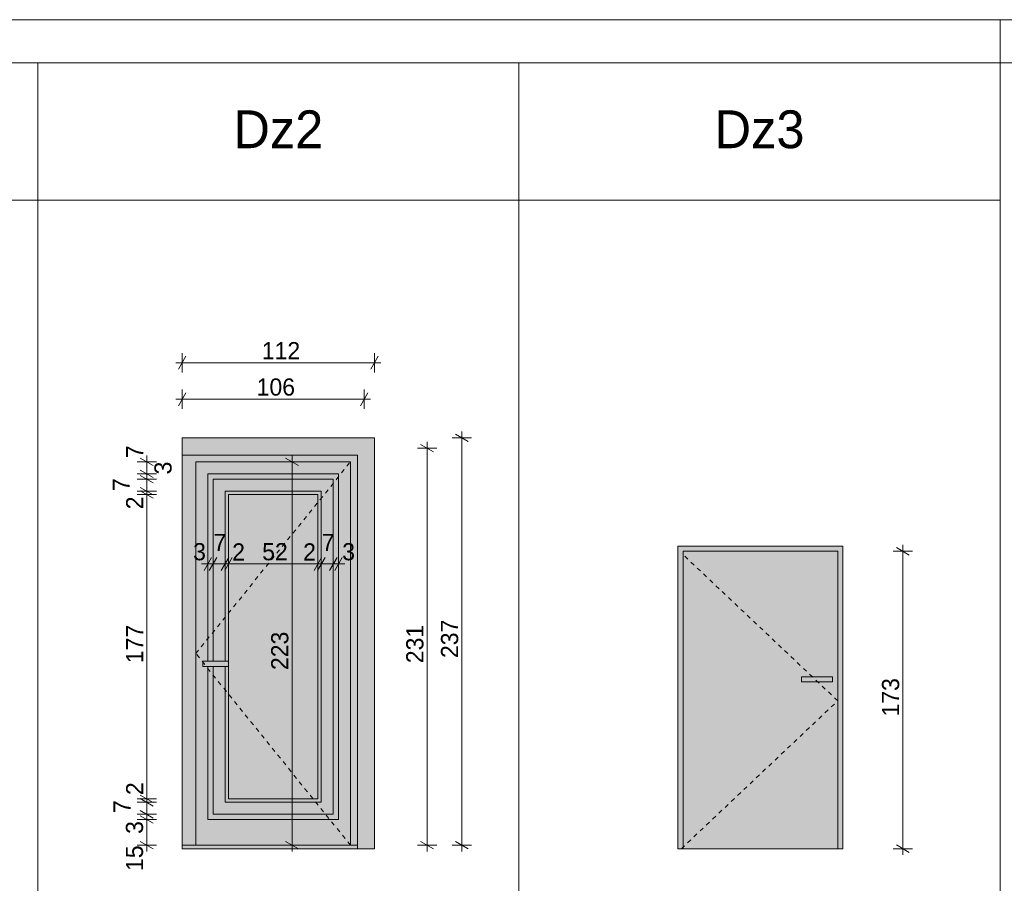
# Model space of a CAD drawing. Extents: x -11111 to 47339, y 5521 to 20371.
# Tile 7 of 9: x 19084 to 24813, y 15347 to 20371. Entities that reach past the tile are written whole.
import ezdxf

# ---------------------------------------------------------------- set-up
doc = ezdxf.new("R2010")
doc.units = 0
doc.header["$MEASUREMENT"] = 0
doc.linetypes.add('Hidden Line', pattern=[50, 25, -25])
for name, color, linetype, lineweight in [('Arch opisy okien_Nr_Pióra__1', 7, 'Continuous', 25), ('Arch opisy_Nr_Pióra__21', 7, 'Continuous', 13), ('ARCH TABELA_Nr_Pióra__21', 7, 'Continuous', 13), ('Arch wymiary_Nr_Pióra__19', 255, 'Continuous', 0), ('Arch wymiary_Nr_Pióra__5', 7, 'Continuous', 13), ('arch wypelnienia_Nr_Pióra__21', 7, 'Continuous', 13), ('arch wypelnienia_Nr_Pióra__32', 34, 'Continuous', 15), ('INWENT. DRZWI_Nr_Pióra__21', 7, 'Continuous', 13), ('INWENT. DRZWI_Nr_Pióra__5', 7, 'Continuous', 13), ('INWENT.ŚCIANY_Nr_Pióra__5', 7, 'Continuous', 13)]:
    doc.layers.add(name, color=color, linetype=linetype, lineweight=lineweight)
doc.layers.add('Arch wymiary', color=7, linetype='Continuous')
doc.styles.add('GENERATED_STYLE_1', font='txt')
doc.styles.add('GENERATED_STYLE_2', font='txt')
doc.dimstyles.new('GENERATED_STYLE__1', dxfattribs={"dimtxt": 100, "dimasz": 57, "dimexe": 0.18, "dimexo": 0, "dimgap": 0.09, "dimtad": 1, "dimtih": 1, "dimtoh": 1, "dimdec": 0, "dimlfac": 0.1, "dimzin": 0, "dimdsep": 46, "dimtxsty": 'GENERATED_STYLE_1', "dimblk": 'ARROWHEAD_2', "dimblk1": 'ARROWHEAD_2', "dimblk2": 'ARROWHEAD_2', "dimcen": 0.09, "dimclrd": 7, "dimclre": 7, "dimclrt": 7, "dimadec": 0, "dimazin": 0, "dimtfac": 1, "dimtdec": 4, "dimtmove": 0, "dimatfit": 3, "dimfxl": 0, "dimtolj": 1, "dimtzin": 0, "dimarcsym": 0})
doc.dimstyles.new('GENERATED_STYLE__2', dxfattribs={"dimtxt": 100, "dimasz": 57, "dimexe": 0.18, "dimexo": 0, "dimgap": 0.09, "dimtad": 1, "dimdec": 0, "dimlfac": 0.1, "dimzin": 0, "dimdsep": 46, "dimtxsty": 'GENERATED_STYLE_1', "dimblk": 'ARROWHEAD_2', "dimblk1": 'ARROWHEAD_2', "dimblk2": 'ARROWHEAD_2', "dimcen": 0.09, "dimclrd": 7, "dimclre": 7, "dimclrt": 7, "dimadec": 0, "dimazin": 0, "dimtfac": 1, "dimtdec": 4, "dimtmove": 0, "dimatfit": 3, "dimfxl": 0, "dimtolj": 1, "dimtzin": 0, "dimarcsym": 0})
doc.dimstyles.new('GENERATED_STYLE__4', dxfattribs={"dimtxt": 100, "dimasz": 57, "dimexe": 0.18, "dimexo": 0, "dimgap": 0.09, "dimtad": 1, "dimtih": 1, "dimtoh": 1, "dimdec": 0, "dimlfac": 0.1, "dimzin": 0, "dimdsep": 46, "dimtxsty": 'GENERATED_STYLE_1', "dimblk": 'ARROWHEAD_2', "dimblk1": 'ARROWHEAD_2', "dimblk2": 'ARROWHEAD_2', "dimcen": 0.09, "dimclrd": 255, "dimclre": 255, "dimclrt": 255, "dimadec": 0, "dimazin": 0, "dimtfac": 1, "dimtdec": 4, "dimtmove": 0, "dimatfit": 3, "dimfxl": 0, "dimtolj": 1, "dimtzin": 0, "dimarcsym": 0})
doc.dimstyles.new('GENERATED_STYLE__5', dxfattribs={"dimtxt": 100, "dimasz": 57, "dimexe": 0.18, "dimexo": 0, "dimgap": 0.09, "dimtad": 1, "dimtih": 1, "dimtoh": 1, "dimdec": 0, "dimlfac": 0.1, "dimzin": 0, "dimdsep": 46, "dimtxsty": 'GENERATED_STYLE_1', "dimblk": 'ARROWHEAD_2', "dimblk1": 'ARROWHEAD_2', "dimblk2": 'ARROWHEAD_2', "dimcen": 0.09, "dimclrd": 255, "dimclre": 255, "dimclrt": 255, "dimadec": 0, "dimazin": 0, "dimtfac": 1, "dimtdec": 4, "dimtmove": 2, "dimatfit": 3, "dimfxl": 0, "dimtolj": 1, "dimtzin": 0, "dimarcsym": 0})
doc.dimstyles.new('GENERATED_STYLE__6', dxfattribs={"dimtxt": 100, "dimasz": 57, "dimexe": 0.18, "dimexo": 0, "dimgap": 0.09, "dimtad": 1, "dimdec": 0, "dimlfac": 0.1, "dimzin": 0, "dimdsep": 46, "dimtxsty": 'GENERATED_STYLE_1', "dimblk": 'ARROWHEAD_2', "dimblk1": 'ARROWHEAD_2', "dimblk2": 'ARROWHEAD_2', "dimcen": 0.09, "dimclrd": 255, "dimclre": 255, "dimclrt": 255, "dimadec": 0, "dimazin": 0, "dimtfac": 1, "dimtdec": 4, "dimtmove": 0, "dimatfit": 3, "dimfxl": 0, "dimtolj": 1, "dimtzin": 0, "dimarcsym": 0})
doc.dimstyles.new('GENERATED_STYLE__7', dxfattribs={"dimtxt": 100, "dimasz": 57, "dimexe": 0.18, "dimexo": 0, "dimgap": 0.09, "dimtad": 1, "dimdec": 0, "dimlfac": 0.1, "dimzin": 0, "dimdsep": 46, "dimtxsty": 'GENERATED_STYLE_1', "dimblk": 'ARROWHEAD_2', "dimblk1": 'ARROWHEAD_2', "dimblk2": 'ARROWHEAD_2', "dimcen": 0.09, "dimclrd": 7, "dimclre": 7, "dimclrt": 7, "dimadec": 0, "dimazin": 0, "dimtfac": 1, "dimtdec": 4, "dimtmove": 2, "dimatfit": 3, "dimfxl": 0, "dimtolj": 1, "dimtzin": 0, "dimarcsym": 0})

# ---------------------------------------------------------------- blocks, each defined once
blk = doc.blocks.new('*D142')
at = {"layer": 'Arch wymiary_Nr_Pióra__5', "linetype": 'Continuous'}
for p, q in [((21511, 17878.4), (21398.5, 17878.4)), ((21492.2, 17856.7), (21417.2, 17900)), ((21454.7, 17878.4), (21454.7, 17915.1)), ((21454.7, 15568.4), (21454.7, 17878.4)), ((21417.2, 15590), (21492.2, 15546.7)), ((21511, 15568.4), (21398.5, 15568.4)), ((21454.7, 15531.7), (21454.7, 15568.4))]:
    blk.add_line(p, q, dxfattribs=at)
at = {"layer": 'Arch wymiary_Nr_Pióra__5', "insert": (21434.7, 16627.4), "char_height": 100, "attachment_point": 7, "rotation": 90, "style": 'GENERATED_STYLE_1'}
blk.add_mtext('{231}', dxfattribs=at)
blk = doc.blocks.new('ARROWHEAD_2')
at = {"color": 0, "linetype": 'Continuous', "lineweight": 0}
for p, q in [((0, 0), (-1, 0)), ((-0.38, -0.66), (0.38, 0.66))]:
    blk.add_line(p, q, dxfattribs=at)
blk = doc.blocks.new('*D146')
at = {"layer": 'Arch wymiary_Nr_Pióra__19', "linetype": 'Continuous'}
for p, q in [((20706.3, 17776.7), (20631.3, 17820)), ((20668.8, 17798.4), (20668.8, 17835.1)), ((20725.1, 17798.4), (20612.6, 17798.4)), ((20668.8, 15568.4), (20668.8, 17798.4)), ((20631.3, 15590), (20706.3, 15546.7)), ((20725.1, 15568.4), (20612.6, 15568.4)), ((20668.8, 15531.7), (20668.8, 15568.4))]:
    blk.add_line(p, q, dxfattribs=at)
at = {"layer": 'Arch wymiary_Nr_Pióra__19', "insert": (20648.8, 16587.4), "char_height": 100, "attachment_point": 7, "rotation": 90, "style": 'GENERATED_STYLE_1'}
blk.add_mtext('{223}', dxfattribs=at)
blk = doc.blocks.new('*D149')
at = {"layer": 'Arch wymiary_Nr_Pióra__5', "linetype": 'Continuous'}
for p, q in [((20029.1, 18106.4), (20029.1, 18218.9)), ((21089.1, 18106.4), (21089.1, 18218.9)), ((19992.4, 18162.6), (20029.1, 18162.6)), ((20050.7, 18200.1), (20007.4, 18125.1)), ((20029.1, 18162.6), (21089.1, 18162.6)), ((21067.4, 18125.1), (21110.7, 18200.1)), ((21089.1, 18162.6), (21125.8, 18162.6))]:
    blk.add_line(p, q, dxfattribs=at)
at = {"layer": 'Arch wymiary_Nr_Pióra__5', "insert": (20463.1, 18182.6), "char_height": 100, "attachment_point": 7, "style": 'GENERATED_STYLE_1'}
blk.add_mtext('{106}', dxfattribs=at)
blk = doc.blocks.new('*D151')
at = {"layer": 'Arch wymiary_Nr_Pióra__5', "linetype": 'Continuous'}
for p, q in [((20050.7, 18412.9), (20007.4, 18337.9)), ((20029.1, 18319.1), (20029.1, 18431.6)), ((21127.4, 18337.9), (21170.7, 18412.9)), ((21149.1, 18319.1), (21149.1, 18431.6)), ((19992.4, 18375.4), (20029.1, 18375.4)), ((20029.1, 18375.4), (21149.1, 18375.4)), ((21149.1, 18375.4), (21185.8, 18375.4))]:
    blk.add_line(p, q, dxfattribs=at)
at = {"layer": 'Arch wymiary_Nr_Pióra__5', "insert": (20493.1, 18395.4), "char_height": 100, "attachment_point": 7, "style": 'GENERATED_STYLE_1'}
blk.add_mtext('{112}', dxfattribs=at)
blk = doc.blocks.new('*D152')
at = {"layer": 'Arch wymiary_Nr_Pióra__5', "linetype": 'Continuous'}
for p, q in [((21713, 17938.4), (21600.5, 17938.4)), ((21694.3, 17916.7), (21619.3, 17960)), ((21656.8, 17938.4), (21656.8, 17975.1)), ((21656.8, 15568.4), (21656.8, 17938.4)), ((21619.3, 15590), (21694.3, 15546.7)), ((21713, 15568.4), (21600.5, 15568.4)), ((21656.8, 15531.7), (21656.8, 15568.4))]:
    blk.add_line(p, q, dxfattribs=at)
at = {"layer": 'Arch wymiary_Nr_Pióra__5', "insert": (21636.8, 16657.4), "char_height": 100, "attachment_point": 7, "rotation": 90, "style": 'GENERATED_STYLE_1'}
blk.add_mtext('{237}', dxfattribs=at)
blk = doc.blocks.new('*D153')
at = {"layer": 'Arch wymiary_Nr_Pióra__5', "linetype": 'Continuous'}
for p, q in [((19879.6, 15718.4), (19767.1, 15718.4)), ((19785.8, 15740), (19860.8, 15696.7)), ((19823.3, 15568.4), (19823.3, 15718.4)), ((19785.8, 15590), (19860.8, 15546.7)), ((19879.6, 15568.4), (19767.1, 15568.4)), ((19823.3, 15531.7), (19823.3, 15568.4))]:
    blk.add_line(p, q, dxfattribs=at)
at = {"layer": 'Arch wymiary_Nr_Pióra__5', "char_height": 100, "attachment_point": 7, "rotation": 90, "style": 'GENERATED_STYLE_1'}
for s, insert in [('{7}', (19803.3, 17820.1)), ('{3}', (19969.4, 17725.6)), ('{7}', (19725, 17628.7)), ('{2}', (19803.3, 17522.7)), ('{177}', (19803.3, 16627.4)), ('{2}', (19803.3, 15860.1)), ('{7}', (19729.4, 15755.4)), ('{3}', (19803.3, 15634.4)), ('{15}', (19803.3, 15418.7))]:
    blk.add_mtext(s, dxfattribs=dict(at, insert=insert))
blk = doc.blocks.new('*D154')
at = {"layer": 'Arch wymiary_Nr_Pióra__5', "linetype": 'Continuous'}
for p, q in [((19785.8, 15770), (19860.8, 15726.7)), ((19879.6, 15748.4), (19767.1, 15748.4)), ((19879.6, 15718.4), (19767.1, 15718.4)), ((19785.8, 15740), (19860.8, 15696.7)), ((19823.3, 15718.4), (19823.3, 15748.4))]:
    blk.add_line(p, q, dxfattribs=at)
at = {"layer": 'Arch wymiary_Nr_Pióra__5', "char_height": 100, "attachment_point": 7, "rotation": 90, "style": 'GENERATED_STYLE_1'}
for s, insert in [('{7}', (19803.3, 17820.1)), ('{3}', (19969.4, 17725.6)), ('{7}', (19725, 17628.7)), ('{2}', (19803.3, 17522.7)), ('{177}', (19803.3, 16627.4)), ('{2}', (19803.3, 15860.1)), ('{7}', (19729.4, 15755.4)), ('{3}', (19803.3, 15634.4)), ('{15}', (19803.3, 15418.7))]:
    blk.add_mtext(s, dxfattribs=dict(at, insert=insert))
blk = doc.blocks.new('*D155')
at = {"layer": 'Arch wymiary_Nr_Pióra__5', "linetype": 'Continuous'}
for p, q in [((19879.6, 15818.4), (19767.1, 15818.4)), ((19785.8, 15860), (19860.8, 15816.7)), ((19860.8, 15796.7), (19785.8, 15840)), ((19823.3, 15748.4), (19823.3, 15818.4)), ((19785.8, 15770), (19860.8, 15726.7)), ((19879.6, 15748.4), (19767.1, 15748.4))]:
    blk.add_line(p, q, dxfattribs=at)
at = {"layer": 'Arch wymiary_Nr_Pióra__5', "char_height": 100, "attachment_point": 7, "rotation": 90, "style": 'GENERATED_STYLE_1'}
for s, insert in [('{7}', (19803.3, 17820.1)), ('{3}', (19969.4, 17725.6)), ('{7}', (19725, 17628.7)), ('{2}', (19803.3, 17522.7)), ('{177}', (19803.3, 16627.4)), ('{2}', (19803.3, 15860.1)), ('{7}', (19729.4, 15755.4)), ('{3}', (19803.3, 15634.4)), ('{15}', (19803.3, 15418.7))]:
    blk.add_mtext(s, dxfattribs=dict(at, insert=insert))
blk = doc.blocks.new('*D156')
at = {"layer": 'Arch wymiary_Nr_Pióra__5', "linetype": 'Continuous'}
for p, q in [((19879.6, 15838.4), (19767.1, 15838.4)), ((19879.6, 15818.4), (19767.1, 15818.4)), ((19785.8, 15860), (19860.8, 15816.7)), ((19860.8, 15796.7), (19785.8, 15840)), ((19823.3, 15818.4), (19823.3, 15838.4))]:
    blk.add_line(p, q, dxfattribs=at)
at = {"layer": 'Arch wymiary_Nr_Pióra__5', "char_height": 100, "attachment_point": 7, "rotation": 90, "style": 'GENERATED_STYLE_1'}
for s, insert in [('{7}', (19803.3, 17820.1)), ('{3}', (19969.4, 17725.6)), ('{7}', (19725, 17628.7)), ('{2}', (19803.3, 17522.7)), ('{177}', (19803.3, 16627.4)), ('{2}', (19803.3, 15860.1)), ('{7}', (19729.4, 15755.4)), ('{3}', (19803.3, 15634.4)), ('{15}', (19803.3, 15418.7))]:
    blk.add_mtext(s, dxfattribs=dict(at, insert=insert))
blk = doc.blocks.new('*D157')
at = {"layer": 'Arch wymiary_Nr_Pióra__5', "linetype": 'Continuous'}
for p, q in [((19785.8, 17650), (19860.8, 17606.7)), ((19879.6, 17608.4), (19767.1, 17608.4)), ((19860.8, 17586.7), (19785.8, 17630)), ((19823.3, 15838.4), (19823.3, 17608.4)), ((19879.6, 15838.4), (19767.1, 15838.4)), ((19785.8, 15860), (19860.8, 15816.7)), ((19860.8, 15796.7), (19785.8, 15840))]:
    blk.add_line(p, q, dxfattribs=at)
at = {"layer": 'Arch wymiary_Nr_Pióra__5', "char_height": 100, "attachment_point": 7, "rotation": 90, "style": 'GENERATED_STYLE_1'}
for s, insert in [('{7}', (19803.3, 17820.1)), ('{3}', (19969.4, 17725.6)), ('{7}', (19725, 17628.7)), ('{2}', (19803.3, 17522.7)), ('{177}', (19803.3, 16627.4)), ('{2}', (19803.3, 15860.1)), ('{7}', (19729.4, 15755.4)), ('{3}', (19803.3, 15634.4)), ('{15}', (19803.3, 15418.7))]:
    blk.add_mtext(s, dxfattribs=dict(at, insert=insert))
blk = doc.blocks.new('*D158')
at = {"layer": 'Arch wymiary_Nr_Pióra__5', "linetype": 'Continuous'}
for p, q in [((19785.8, 17650), (19860.8, 17606.7)), ((19879.6, 17628.4), (19767.1, 17628.4)), ((19879.6, 17608.4), (19767.1, 17608.4)), ((19860.8, 17586.7), (19785.8, 17630)), ((19823.3, 17608.4), (19823.3, 17628.4))]:
    blk.add_line(p, q, dxfattribs=at)
at = {"layer": 'Arch wymiary_Nr_Pióra__5', "char_height": 100, "attachment_point": 7, "rotation": 90, "style": 'GENERATED_STYLE_1'}
for s, insert in [('{7}', (19803.3, 17820.1)), ('{3}', (19969.4, 17725.6)), ('{7}', (19725, 17628.7)), ('{2}', (19803.3, 17522.7)), ('{177}', (19803.3, 16627.4)), ('{2}', (19803.3, 15860.1)), ('{7}', (19729.4, 15755.4)), ('{3}', (19803.3, 15634.4)), ('{15}', (19803.3, 15418.7))]:
    blk.add_mtext(s, dxfattribs=dict(at, insert=insert))
blk = doc.blocks.new('*D159')
at = {"layer": 'Arch wymiary_Nr_Pióra__5', "linetype": 'Continuous'}
for p, q in [((19785.8, 17720), (19860.8, 17676.7)), ((19879.6, 17698.4), (19767.1, 17698.4)), ((19785.8, 17650), (19860.8, 17606.7)), ((19823.3, 17628.4), (19823.3, 17698.4)), ((19879.6, 17628.4), (19767.1, 17628.4)), ((19860.8, 17586.7), (19785.8, 17630))]:
    blk.add_line(p, q, dxfattribs=at)
at = {"layer": 'Arch wymiary_Nr_Pióra__5', "char_height": 100, "attachment_point": 7, "rotation": 90, "style": 'GENERATED_STYLE_1'}
for s, insert in [('{7}', (19803.3, 17820.1)), ('{3}', (19969.4, 17725.6)), ('{7}', (19725, 17628.7)), ('{2}', (19803.3, 17522.7)), ('{177}', (19803.3, 16627.4)), ('{2}', (19803.3, 15860.1)), ('{7}', (19729.4, 15755.4)), ('{3}', (19803.3, 15634.4)), ('{15}', (19803.3, 15418.7))]:
    blk.add_mtext(s, dxfattribs=dict(at, insert=insert))
blk = doc.blocks.new('*D160')
at = {"layer": 'Arch wymiary_Nr_Pióra__5', "linetype": 'Continuous'}
for p, q in [((19879.6, 17728.4), (19767.1, 17728.4)), ((19785.8, 17750), (19860.8, 17706.7)), ((19785.8, 17720), (19860.8, 17676.7)), ((19823.3, 17698.4), (19823.3, 17728.4)), ((19879.6, 17698.4), (19767.1, 17698.4))]:
    blk.add_line(p, q, dxfattribs=at)
at = {"layer": 'Arch wymiary_Nr_Pióra__5', "char_height": 100, "attachment_point": 7, "rotation": 90, "style": 'GENERATED_STYLE_1'}
for s, insert in [('{7}', (19803.3, 17820.1)), ('{3}', (19969.4, 17725.6)), ('{7}', (19725, 17628.7)), ('{2}', (19803.3, 17522.7)), ('{177}', (19803.3, 16627.4)), ('{2}', (19803.3, 15860.1)), ('{7}', (19729.4, 15755.4)), ('{3}', (19803.3, 15634.4)), ('{15}', (19803.3, 15418.7))]:
    blk.add_mtext(s, dxfattribs=dict(at, insert=insert))
blk = doc.blocks.new('*D161')
at = {"layer": 'Arch wymiary_Nr_Pióra__5', "linetype": 'Continuous'}
for p, q in [((19860.8, 17776.7), (19785.8, 17820)), ((19823.3, 17798.4), (19823.3, 17835.1)), ((19879.6, 17798.4), (19767.1, 17798.4)), ((19823.3, 17728.4), (19823.3, 17798.4)), ((19879.6, 17728.4), (19767.1, 17728.4)), ((19785.8, 17750), (19860.8, 17706.7))]:
    blk.add_line(p, q, dxfattribs=at)
at = {"layer": 'Arch wymiary_Nr_Pióra__5', "char_height": 100, "attachment_point": 7, "rotation": 90, "style": 'GENERATED_STYLE_1'}
for s, insert in [('{7}', (19803.3, 17820.1)), ('{3}', (19969.4, 17725.6)), ('{7}', (19725, 17628.7)), ('{2}', (19803.3, 17522.7)), ('{177}', (19803.3, 16627.4)), ('{2}', (19803.3, 15860.1)), ('{7}', (19729.4, 15755.4)), ('{3}', (19803.3, 15634.4)), ('{15}', (19803.3, 15418.7))]:
    blk.add_mtext(s, dxfattribs=dict(at, insert=insert))
blk = doc.blocks.new('*D162')
at = {"layer": 'Arch wymiary_Nr_Pióra__19', "linetype": 'Continuous'}
for p, q in [((20179.1, 17148.3), (20179.1, 17260.8)), ((20209.1, 17148.3), (20209.1, 17260.8)), ((20142.4, 17204.6), (20179.1, 17204.6)), ((20200.7, 17242.1), (20157.4, 17167.1)), ((20179.1, 17204.6), (20209.1, 17204.6)), ((20230.7, 17242.1), (20187.4, 17167.1))]:
    blk.add_line(p, q, dxfattribs=at)
at = {"layer": 'Arch wymiary_Nr_Pióra__19', "char_height": 100, "attachment_point": 7, "style": 'GENERATED_STYLE_1'}
for s, insert in [('{7}', (20212.1, 17279.6)), ('{7}', (20842.1, 17279.6)), ('{3}', (20093.4, 17224.6)), ('{2}', (20320.8, 17224.6)), ('{52}', (20495.1, 17224.6)), ('{2}', (20733.4, 17224.6)), ('{3}', (20960.8, 17224.6))]:
    blk.add_mtext(s, dxfattribs=dict(at, insert=insert))
blk = doc.blocks.new('*D163')
at = {"layer": 'Arch wymiary_Nr_Pióra__19', "linetype": 'Continuous'}
for p, q in [((20209.1, 17148.3), (20209.1, 17260.8)), ((20279.1, 17148.3), (20279.1, 17260.8)), ((20230.7, 17242.1), (20187.4, 17167.1)), ((20209.1, 17204.6), (20279.1, 17204.6)), ((20257.4, 17167.1), (20300.7, 17242.1)), ((20320.7, 17242.1), (20277.4, 17167.1))]:
    blk.add_line(p, q, dxfattribs=at)
at = {"layer": 'Arch wymiary_Nr_Pióra__19', "char_height": 100, "attachment_point": 7, "style": 'GENERATED_STYLE_1'}
for s, insert in [('{7}', (20212.1, 17279.6)), ('{7}', (20842.1, 17279.6)), ('{3}', (20093.4, 17224.6)), ('{2}', (20320.8, 17224.6)), ('{52}', (20495.1, 17224.6)), ('{2}', (20733.4, 17224.6)), ('{3}', (20960.8, 17224.6))]:
    blk.add_mtext(s, dxfattribs=dict(at, insert=insert))
blk = doc.blocks.new('*D164')
at = {"layer": 'Arch wymiary_Nr_Pióra__19', "linetype": 'Continuous'}
for p, q in [((20279.1, 17148.3), (20279.1, 17260.8)), ((20299.1, 17148.3), (20299.1, 17260.8)), ((20257.4, 17167.1), (20300.7, 17242.1)), ((20320.7, 17242.1), (20277.4, 17167.1)), ((20279.1, 17204.6), (20299.1, 17204.6))]:
    blk.add_line(p, q, dxfattribs=at)
at = {"layer": 'Arch wymiary_Nr_Pióra__19', "char_height": 100, "attachment_point": 7, "style": 'GENERATED_STYLE_1'}
for s, insert in [('{7}', (20212.1, 17279.6)), ('{7}', (20842.1, 17279.6)), ('{3}', (20093.4, 17224.6)), ('{2}', (20320.8, 17224.6)), ('{52}', (20495.1, 17224.6)), ('{2}', (20733.4, 17224.6)), ('{3}', (20960.8, 17224.6))]:
    blk.add_mtext(s, dxfattribs=dict(at, insert=insert))
blk = doc.blocks.new('*D165')
at = {"layer": 'Arch wymiary_Nr_Pióra__19', "linetype": 'Continuous'}
for p, q in [((20299.1, 17148.3), (20299.1, 17260.8)), ((20819.1, 17148.3), (20819.1, 17260.8)), ((20257.4, 17167.1), (20300.7, 17242.1)), ((20320.7, 17242.1), (20277.4, 17167.1)), ((20299.1, 17204.6), (20819.1, 17204.6)), ((20797.4, 17167.1), (20840.7, 17242.1)), ((20860.7, 17242.1), (20817.4, 17167.1))]:
    blk.add_line(p, q, dxfattribs=at)
at = {"layer": 'Arch wymiary_Nr_Pióra__19', "char_height": 100, "attachment_point": 7, "style": 'GENERATED_STYLE_1'}
for s, insert in [('{7}', (20212.1, 17279.6)), ('{7}', (20842.1, 17279.6)), ('{3}', (20093.4, 17224.6)), ('{2}', (20320.8, 17224.6)), ('{52}', (20495.1, 17224.6)), ('{2}', (20733.4, 17224.6)), ('{3}', (20960.8, 17224.6))]:
    blk.add_mtext(s, dxfattribs=dict(at, insert=insert))
blk = doc.blocks.new('*D166')
at = {"layer": 'Arch wymiary_Nr_Pióra__19', "linetype": 'Continuous'}
for p, q in [((20819.1, 17148.3), (20819.1, 17260.8)), ((20839.1, 17148.3), (20839.1, 17260.8)), ((20797.4, 17167.1), (20840.7, 17242.1)), ((20860.7, 17242.1), (20817.4, 17167.1)), ((20819.1, 17204.6), (20839.1, 17204.6))]:
    blk.add_line(p, q, dxfattribs=at)
at = {"layer": 'Arch wymiary_Nr_Pióra__19', "char_height": 100, "attachment_point": 7, "style": 'GENERATED_STYLE_1'}
for s, insert in [('{7}', (20212.1, 17279.6)), ('{7}', (20842.1, 17279.6)), ('{3}', (20093.4, 17224.6)), ('{2}', (20320.8, 17224.6)), ('{52}', (20495.1, 17224.6)), ('{2}', (20733.4, 17224.6)), ('{3}', (20960.8, 17224.6))]:
    blk.add_mtext(s, dxfattribs=dict(at, insert=insert))
blk = doc.blocks.new('*D167')
at = {"layer": 'Arch wymiary_Nr_Pióra__19', "linetype": 'Continuous'}
for p, q in [((20839.1, 17148.3), (20839.1, 17260.8)), ((20909.1, 17148.3), (20909.1, 17260.8)), ((20797.4, 17167.1), (20840.7, 17242.1)), ((20860.7, 17242.1), (20817.4, 17167.1)), ((20839.1, 17204.6), (20909.1, 17204.6)), ((20887.4, 17167.1), (20930.7, 17242.1))]:
    blk.add_line(p, q, dxfattribs=at)
at = {"layer": 'Arch wymiary_Nr_Pióra__19', "char_height": 100, "attachment_point": 7, "style": 'GENERATED_STYLE_1'}
for s, insert in [('{7}', (20212.1, 17279.6)), ('{7}', (20842.1, 17279.6)), ('{3}', (20093.4, 17224.6)), ('{2}', (20320.8, 17224.6)), ('{52}', (20495.1, 17224.6)), ('{2}', (20733.4, 17224.6)), ('{3}', (20960.8, 17224.6))]:
    blk.add_mtext(s, dxfattribs=dict(at, insert=insert))
blk = doc.blocks.new('*D168')
at = {"layer": 'Arch wymiary_Nr_Pióra__19', "linetype": 'Continuous'}
for p, q in [((20909.1, 17148.3), (20909.1, 17260.8)), ((20939.1, 17148.3), (20939.1, 17260.8)), ((20887.4, 17167.1), (20930.7, 17242.1)), ((20909.1, 17204.6), (20939.1, 17204.6)), ((20960.7, 17242.1), (20917.4, 17167.1)), ((20939.1, 17204.6), (20975.8, 17204.6))]:
    blk.add_line(p, q, dxfattribs=at)
at = {"layer": 'Arch wymiary_Nr_Pióra__19', "char_height": 100, "attachment_point": 7, "style": 'GENERATED_STYLE_1'}
for s, insert in [('{7}', (20212.1, 17279.6)), ('{7}', (20842.1, 17279.6)), ('{3}', (20093.4, 17224.6)), ('{2}', (20320.8, 17224.6)), ('{52}', (20495.1, 17224.6)), ('{2}', (20733.4, 17224.6)), ('{3}', (20960.8, 17224.6))]:
    blk.add_mtext(s, dxfattribs=dict(at, insert=insert))
blk = doc.blocks.new('*D171')
at = {"layer": 'Arch wymiary_Nr_Pióra__5', "linetype": 'Continuous'}
for p, q in [((24222.8, 17278.4), (24222.8, 17315.1)), ((24279.1, 17278.4), (24166.6, 17278.4)), ((24260.3, 17256.7), (24185.3, 17300)), ((24222.8, 15548.4), (24222.8, 17278.4)), ((24279.1, 15548.4), (24166.6, 15548.4)), ((24185.3, 15570), (24260.3, 15526.7)), ((24222.8, 15511.7), (24222.8, 15548.4))]:
    blk.add_line(p, q, dxfattribs=at)
at = {"layer": 'Arch wymiary_Nr_Pióra__5', "insert": (24202.8, 16317.4), "char_height": 100, "attachment_point": 7, "rotation": 90, "style": 'GENERATED_STYLE_1'}
blk.add_mtext('{173}', dxfattribs=at)

msp = doc.modelspace()

# ---------------------------------------------------------------- hatches: boundary and pattern name
at = {"layer": 'arch wypelnienia_Nr_Pióra__21', "linetype": 'Continuous'}
for points in [[(20149.1, 16608.4), (20299.1, 16608.4), (20299.1, 16638.4), (20149.1, 16638.4)], [(23634.1, 16518.4), (23814.1, 16518.4), (23814.1, 16548.4), (23634.1, 16548.4)], [(21049.1, 15568.4), (20029.1, 15568.4), (20029.1, 15548.4), (21049.1, 15548.4)]]:
    msp.add_hatch(color=256, dxfattribs=at).paths.add_polyline_path(points, flags=0)
at = {"layer": 'arch wypelnienia_Nr_Pióra__32', "linetype": 'Continuous'}
h = msp.add_hatch(color=256, dxfattribs=at)
h.paths.add_polyline_path([(21149.1, 17938.4), (20029.1, 17938.4), (20029.1, 15568.4), (20069.1, 15568.4), (21049.1, 15568.4), (21049.1, 15548.4), (21149.1, 15548.4)], flags=0)
h.paths.add_polyline_path([(20299.1, 16608.4), (20149.1, 16608.4), (20149.1, 16638.4), (20299.1, 16638.4)], flags=0)
h = msp.add_hatch(color=256, dxfattribs=at)
h.paths.add_polyline_path([(22914.1, 15548.4), (23874.1, 15548.4), (23874.1, 17308.4), (22914.1, 17308.4)], flags=0)
h.paths.add_polyline_path([(23634.1, 16518.4), (23814.1, 16518.4), (23814.1, 16548.4), (23634.1, 16548.4)], flags=0)

# ---------------------------------------------------------------- linework, layer by layer
at = {"layer": 'Arch opisy_Nr_Pióra__21', "linetype": 'Continuous'}
for p, q in [((14389.1, 20120.6), (33539.1, 20120.6)), ((19189.1, 20120.6), (19189.1, 5770.6)), ((21989.1, 20120.6), (21989.1, 5770.6)), ((24789.1, 20120.6), (24789.1, 5770.6)), ((14389.1, 19320.6), (24789.1, 19320.6))]:
    msp.add_line(p, q, dxfattribs=at)
at = {"layer": 'ARCH TABELA_Nr_Pióra__21', "linetype": 'Continuous'}
for p, q in [((12889.1, 20370.6), (33789.1, 20370.6)), ((24789.1, 20120.6), (24789.1, 20370.6)), ((24789.1, 20120.6), (24789.1, 20370.6)), ((24789.1, 20120.6), (24789.1, 20370.6))]:
    msp.add_line(p, q, dxfattribs=at)
at = {"layer": 'INWENT. DRZWI_Nr_Pióra__21', "linetype": 'Hidden Line'}
for p, q in [((20109.1, 16683.4), (21009.1, 17798.4)), ((23844.1, 16408.4), (22934.1, 17268.4)), ((21009.1, 15568.4), (20109.1, 16683.4)), ((22934.1, 15548.4), (23844.1, 16408.4))]:
    msp.add_line(p, q, dxfattribs=at)
at = {"layer": 'INWENT. DRZWI_Nr_Pióra__21', "linetype": 'Continuous'}
for p, q in [((23874.1, 17308.4), (22914.1, 17308.4)), ((22914.1, 17308.4), (22914.1, 15548.4)), ((23874.1, 15548.4), (23874.1, 17308.4)), ((23844.1, 17278.4), (22944.1, 17278.4)), ((22944.1, 15548.4), (22944.1, 17278.4)), ((23844.1, 17278.4), (23844.1, 15548.4)), ((23814.1, 16548.4), (23634.1, 16548.4)), ((23634.1, 16548.4), (23634.1, 16518.4)), ((23634.1, 16518.4), (23814.1, 16518.4)), ((23814.1, 16518.4), (23814.1, 16548.4)), ((22914.1, 15548.4), (23874.1, 15548.4)), ((22934.1, 15548.4), (23844.1, 15548.4))]:
    msp.add_line(p, q, dxfattribs=at)
at = {"layer": 'INWENT. DRZWI_Nr_Pióra__5', "linetype": 'Continuous'}
for p, q in [((20029.1, 17938.4), (20029.1, 15548.4)), ((21149.1, 17938.4), (20029.1, 17938.4)), ((21149.1, 15548.4), (21149.1, 17938.4)), ((21049.1, 17838.4), (20029.1, 17838.4)), ((21049.1, 17838.4), (21049.1, 15548.4)), ((20109.1, 15568.4), (20109.1, 17798.4)), ((21009.1, 17798.4), (20109.1, 17798.4)), ((21009.1, 15568.4), (21009.1, 17798.4)), ((20179.1, 17728.4), (20939.1, 17728.4)), ((20209.1, 17698.4), (20909.1, 17698.4)), ((20209.1, 16638.4), (20209.1, 17698.4)), ((20909.1, 15748.4), (20909.1, 17698.4)), ((20279.1, 17628.4), (20839.1, 17628.4)), ((20279.1, 16638.4), (20279.1, 17628.4)), ((20299.1, 16638.4), (20299.1, 17608.4)), ((20299.1, 17608.4), (20819.1, 17608.4)), ((20819.1, 15838.4), (20819.1, 17608.4)), ((20839.1, 15818.4), (20839.1, 17628.4)), ((20149.1, 16638.4), (20299.1, 16638.4)), ((20149.1, 16608.4), (20149.1, 16638.4)), ((20299.1, 16638.4), (20299.1, 16608.4)), ((20299.1, 16608.4), (20149.1, 16608.4)), ((20209.1, 15748.4), (20209.1, 16608.4)), ((20279.1, 15818.4), (20279.1, 16608.4)), ((20299.1, 15838.4), (20299.1, 16608.4)), ((20279.1, 15818.4), (20839.1, 15818.4)), ((20299.1, 15838.4), (20819.1, 15838.4)), ((20179.1, 15718.4), (20939.1, 15718.4)), ((20209.1, 15748.4), (20909.1, 15748.4)), ((20029.1, 15568.4), (21049.1, 15568.4)), ((20029.1, 15548.4), (21149.1, 15548.4))]:
    msp.add_line(p, q, dxfattribs=at)
at = {"layer": 'INWENT.ŚCIANY_Nr_Pióra__5', "linetype": 'Continuous'}
for p, q in [((20179.1, 17728.4), (20179.1, 16638.4)), ((20939.1, 17728.4), (20939.1, 15718.4)), ((20179.1, 16608.4), (20179.1, 15718.4))]:
    msp.add_line(p, q, dxfattribs=at)

# ---------------------------------------------------------------- texts
at = {"layer": 'Arch opisy okien_Nr_Pióra__1', "linetype": 'Continuous', "char_height": 220, "attachment_point": 2, "style": 'GENERATED_STYLE_2'}
for s, insert in [('{Dz2}', (20589.1, 19843.2)), ('{Dz3}', (23389.1, 19843.2))]:
    msp.add_mtext(s, dxfattribs=dict(at, insert=insert))

# ---------------------------------------------------------------- dimensions: what is measured, and where the dimension line sits
at = {"layer": 'Arch wymiary', "linetype": 'Continuous'}
for base, p2, picture, middle in [((20029.1, 18375.4), (21149.1, 17938.4), '*D151', (20601.9, 18445.4)), ((20029.1, 18162.6), (21089.1, 17878.4), '*D149', (20576.9, 18232.6))]:
    dim = msp.add_linear_dim(base=base, p1=(20029.1, 17938.4), p2=p2, dimstyle='GENERATED_STYLE__1', dxfattribs=at)
    dim.commit()
    dim.dimension.update_dxf_attribs({"geometry": picture, "text_midpoint": middle})
for base, p1, p2, dimstyle, picture, middle in [((21656.8, 15568.4), (21049.1, 15568.4), (21149.1, 17938.4), 'GENERATED_STYLE__2', '*D152', (21586.8, 16771.2)), ((19823.3, 15568.4), (20109.1, 15568.4), (20300.5, 15718.4), 'GENERATED_STYLE__2', '*D153', (19753.3, 15494.6)), ((19823.3, 15568.4), (20300.5, 15718.4), (20314.7, 15748.4), 'GENERATED_STYLE__7', '*D154', (19753.3, 15672.3)), ((19823.3, 15568.4), (20314.7, 15748.4), (20366, 15818.4), 'GENERATED_STYLE__7', '*D155', (19679.4, 15793.3)), ((19823.3, 15568.4), (20366, 15818.4), (20362.5, 15838.4), 'GENERATED_STYLE__2', '*D156', (19753.3, 15898)), ((19823.3, 15568.4), (20362.5, 15838.4), (20299.1, 17608.4), 'GENERATED_STYLE__2', '*D157', (19753.3, 16741.2)), ((19823.3, 15568.4), (20299.1, 17608.4), (20279.1, 17628.4), 'GENERATED_STYLE__2', '*D158', (19753.3, 17560.7)), ((19823.3, 15568.4), (20279.1, 17628.4), (20209.1, 17698.4), 'GENERATED_STYLE__7', '*D159', (19675, 17666.6)), ((19823.3, 15568.4), (20209.1, 17698.4), (20179.1, 17728.4), 'GENERATED_STYLE__7', '*D160', (19919.4, 17763.5)), ((19823.3, 15568.4), (20179.1, 17728.4), (20172, 17798.4), 'GENERATED_STYLE__2', '*D161', (19753.3, 17858)), ((21454.7, 15568.4), (21049.1, 15568.4), (21089.1, 17878.4), 'GENERATED_STYLE__2', '*D142', (21384.7, 16741.2)), ((24222.8, 15548.4), (23548.9, 15548.4), (23429.4, 17278.4), 'GENERATED_STYLE__2', '*D171', (24152.8, 16431.2))]:
    dim = msp.add_linear_dim(base=base, p1=p1, p2=p2, angle=90, dimstyle=dimstyle, dxfattribs=at)
    dim.commit()
    dim.dimension.update_dxf_attribs({"geometry": picture, "text_midpoint": middle})
at = {"layer": 'Arch wymiary', "color": 255, "linetype": 'Continuous', "lineweight": 0}
dim = msp.add_linear_dim(base=(20668.8, 15568.4), p1=(21049.1, 15568.4), p2=(20559.1, 17798.4), angle=90, dimstyle='GENERATED_STYLE__6', dxfattribs=at)
dim.commit()
dim.dimension.update_dxf_attribs({"geometry": '*D146', "text_midpoint": (20598.8, 16701.2)})
for p1, p2, dimstyle, picture, middle in [((20179.1, 17166.8), (20209.1, 17168.4), 'GENERATED_STYLE__4', '*D162', (20131.4, 17274.6)), ((20209.1, 17168.4), (20279.1, 17180.9), 'GENERATED_STYLE__5', '*D163', (20250, 17329.6)), ((20279.1, 17180.9), (20299.1, 17184.5), 'GENERATED_STYLE__4', '*D164', (20358.7, 17274.6)), ((20299.1, 17184.5), (20819.1, 17367.7), 'GENERATED_STYLE__4', '*D165', (20571, 17274.6)), ((20819.1, 17367.7), (20839.1, 17367.7), 'GENERATED_STYLE__4', '*D166', (20771.4, 17274.6)), ((20839.1, 17367.7), (20909.1, 17367.7), 'GENERATED_STYLE__5', '*D167', (20880, 17329.6)), ((20909.1, 17367.7), (20939.1, 17367.7), 'GENERATED_STYLE__4', '*D168', (20998.7, 17274.6))]:
    dim = msp.add_linear_dim(base=(20179.1, 17204.6), p1=p1, p2=p2, dimstyle=dimstyle, dxfattribs=at)
    dim.commit()
    dim.dimension.update_dxf_attribs({"geometry": picture, "text_midpoint": middle})

doc.saveas('drawing.dxf')
